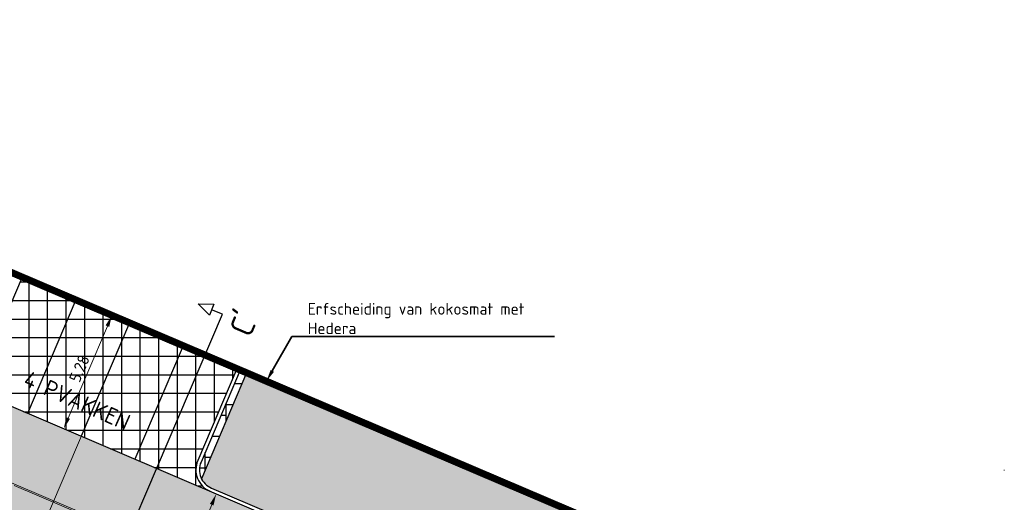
# Model space of a CAD drawing. Header units: metres. Extents: x 186340 to 190086, y 444329 to 445139.
# Tile 13 of 62: x 186466 to 186508, y 444484 to 444505. Entities that reach past the tile are written whole.
import ezdxf
from ezdxf import colors
from ezdxf.entities.mleader import LeaderData, LeaderLine
from ezdxf.enums import TextEntityAlignment as Align
from ezdxf.math import Vec2, Vec3

# ---------------------------------------------------------------- set-up
doc = ezdxf.new("R2010")
doc.units = ezdxf.units.M
doc.linetypes.add('AM-AS', pattern=[16, 10, -2, 2, -2])
doc.layers.get('0').update_dxf_attribs({"lineweight": 25})
doc.layers.get('Defpoints').update_dxf_attribs({"color": 5, "lineweight": 25})
doc.layers.add('N-WE-AM-AS_WEG-G', color=10, linetype='AM-AS', lineweight=5, plot=False)
for name, color, linetype, lineweight in [('N-WE-AM-CONSTRUCTIELIJN-G', 30, 'Continuous', 25), ('X-XX-AL-MAATVOERING-M', 7, 'Continuous', 18), ('X-XX-AL-T35', 50, 'Continuous', 35)]:
    doc.layers.add(name, color=color, linetype=linetype, lineweight=lineweight)
doc.layers.add('N-WE-AM-PROFIEL-SD', color=7, linetype='Continuous')
for name, color, linetype, lineweight, true_color in [('N-WE-GR-GROEN-V', 7, 'Continuous', 25, 0xd2e4d4), ('N-WE-VH-VERHARDING_GROENPARKEREN-V', 7, 'Continuous', 25, 0x666666), ('N-WE-VH-VERHARDING_RIJBAAN-V', 7, 'Continuous', 25, 0xcccccc), ('N-WE-VH-VERHARDING_TROTTOIR-V', 7, 'Continuous', 25, 0xb2b2ae)]:
    doc.layers.add(name, color=color, linetype=linetype, lineweight=lineweight, true_color=true_color)
doc.layers.add('X-XX-AL-HULPLIJN-G', color=7, linetype='Continuous', lineweight=18, true_color=0xff7f9f, plot=False)
doc.styles.add('NLCS-ISO', font='NLCS-ISO.ttf')
doc.styles.add('NLCS-ISO-ANNOTATIEF-T35', font='NLCS-ISO.ttf', dxfattribs={"height": 3.5})
doc.styles.add('NLCS-ISO-M200-T25', font='NLCS-ISO.ttf', dxfattribs={"height": 0.5})
doc.dimstyles.new('NLCS-M200-T25-PIJL_L2_H1', dxfattribs={"dimscale": 0.2, "dimtxt": 2.5, "dimasz": 2.5, "dimexe": 2, "dimexo": 2, "dimgap": 0.7, "dimtad": 1, "dimzin": 0, "dimdsep": 46, "dimtxsty": 'NLCS-ISO-M200-T25', "dimcen": 0, "dimdle": 2, "dimclrd": 256, "dimclre": 256, "dimclrt": 256, "dimadec": 1, "dimazin": 0, "dimtfac": 1, "dimtdec": 3, "dimtofl": 0, "dimtmove": 0, "dimatfit": 3, "dimfxl": 2, "dimfxlon": 1, "dimtfillclr": 256, "dimtolj": 1, "dimtzin": 0, "dimlwd": -1, "dimlwe": -1, "dimarcsym": 0})

# ---------------------------------------------------------------- blocks, each defined once
blk = doc.blocks.new('*D13')
at = {"layer": 'Defpoints', "color": 0, "transparency": 16777216}
for p in [(186476.897, 444489.158), (186467.642, 444487.364), (186474.827, 444484.301)]:
    blk.add_point(p, dxfattribs=at)
at = {"layer": 'X-XX-AL-MAATVOERING-M', "transparency": 16777216}
for p, q in [((186470.08, 444492.064), (186469.344, 444492.378)), ((186469.516, 444491.761), (186467.838, 444487.824)), ((186468.01, 444487.207), (186467.274, 444487.521))]:
    blk.add_line(p, q, dxfattribs=at)
for points in [[(186469.439, 444491.794), (186469.593, 444491.728), (186469.712, 444492.221)], [(186467.761, 444487.857), (186467.914, 444487.791), (186467.642, 444487.364)]]:
    blk.add_solid(points, dxfattribs=at)
at = {"layer": 'X-XX-AL-MAATVOERING-M', "transparency": 16777216, "insert": (186468.318, 444489.946), "char_height": 0.5, "attachment_point": 5, "rotation": 66.9107, "style": 'NLCS-ISO-M200-T25'}
blk.add_mtext('\\A1;5.28', dxfattribs=at)
blk = doc.blocks.new('*D14')
at = {"layer": 'Defpoints', "color": 0, "transparency": 16777216}
for p in [(186474.178, 444484.577), (186471.825, 444479.058), (186471.825, 444479.058)]:
    blk.add_point(p, dxfattribs=at)
at = {"layer": 'X-XX-AL-MAATVOERING-M', "transparency": 16777216}
for p, q in [((186474.178, 444484.577), (186474.546, 444484.42)), ((186473.982, 444484.117), (186472.021, 444479.518)), ((186471.825, 444479.058), (186472.193, 444478.901))]:
    blk.add_line(p, q, dxfattribs=at)
for points in [[(186473.906, 444484.15), (186474.059, 444484.085), (186474.178, 444484.577)], [(186471.945, 444479.551), (186472.098, 444479.485), (186471.825, 444479.058)]]:
    blk.add_solid(points, dxfattribs=at)
at = {"layer": 'X-XX-AL-MAATVOERING-M', "transparency": 16777216, "insert": (186472.643, 444481.971), "char_height": 0.5, "attachment_point": 5, "rotation": 66.9061, "style": 'NLCS-ISO-M200-T25'}
blk.add_mtext('\\A1;6.00', dxfattribs=at)
blk = doc.blocks.new('*U124')
for p, q in [((8.26, 22.236), (8.933, 22.221)), ((8.737, 21.761), (8.26, 22.236)), ((8.933, 22.221), (8.737, 21.761)), ((9.295, 21.795), (8.835, 21.991)), ((-1.035, 0.441), (-0.362, 0.426)), ((-0.558, -0.034), (-1.035, 0.441)), ((-0.362, 0.426), (-0.558, -0.034)), ((0, 0), (-0.46, 0.196))]:
    blk.add_line(p, q)
blk.add_lwpolyline([(0, 0), (9.295, 21.795)])
at = {"style": 'NLCS-ISO'}
for tag, p in [('PROFIELNR2', (9.755, 21.599)), ('PROFIELNR', (0.46, -0.196))]:
    blk.add_attdef(tag, text='', height=1, rotation=66.9031, dxfattribs=at).set_placement(p, align=Align.TOP_CENTER)

msp = doc.modelspace()

# ---------------------------------------------------------------- hatches: boundary and pattern name
at = {"layer": 'N-WE-GR-GROEN-V', "transparency": 33554687}
h = msp.add_hatch(color=256, dxfattribs=at)
h.dxf.hatch_style = 1
edge = h.paths.add_edge_path()
edge.add_line((186501.193, 444478.796), (186496.176, 444480.936))
edge.add_line((186496.176, 444480.936), (186475.48, 444489.763))
edge.add_line((186475.48, 444489.763), (186473.547, 444485.229))
edge.add_arc((186474.307, 444485.61), 0.85, 206.5828, 246.9031)
edge.add_line((186473.973, 444484.828), (186494.67, 444476.001))
edge.add_line((186494.67, 444476.001), (186496.641, 444475.161))
edge.add_arc((186498.151, 444478.702), 3.85, 246.9031, 296.5578)
edge.add_line((186499.872, 444475.259), (186501.193, 444478.796))
at = {"layer": 'N-WE-VH-VERHARDING_GROENPARKEREN-V', "transparency": 33554687}
h = msp.add_hatch(dxfattribs=at)
h.set_pattern_fill('ANSI37', color=256, scale=0.25, angle=45)
h.paths.add_polyline_path([(186475.066, 444489.939), (186472.766, 444490.92), (186470.695, 444486.063), (186473.914, 444484.69, -0.414214), (186473.387, 444486.002)])
h.paths.add_polyline_path([(186470.467, 444491.9), (186468.167, 444492.881), (186466.096, 444488.024), (186468.395, 444487.044)])
h.paths.add_polyline_path([(186472.766, 444490.92), (186470.467, 444491.9), (186468.395, 444487.044), (186470.695, 444486.063)])
h.paths.add_polyline_path([(186468.167, 444492.881), (186465.867, 444493.862), (186464.372, 444490.355, -0.551925), (186462.701, 444490.087), (186462.817, 444489.956, 0.112086), (186464.61, 444488.658), (186466.096, 444488.024)])
at = {"layer": 'N-WE-VH-VERHARDING_RIJBAAN-V', "transparency": 33554687}
h = msp.add_hatch(color=256, dxfattribs=at)
h.dxf.hatch_style = 1
h.paths.add_polyline_path([(186501.877, 444477.248, -0.423322), (186496.582, 444475.023), (186494.611, 444475.864), (186464.61, 444488.658, -0.112086), (186462.817, 444489.956), (186457.912, 444495.534, -0.056463), (186457.783, 444495.719), (186428.099, 444504.819), (186427.955, 444504.863, 0.414214), (186427.518, 444504.631), (186425.965, 444499.564, 0.414214), (186426.197, 444499.126), (186426.579, 444499.009), (186452.999, 444490.91, -0.13892), (186455.289, 444489.431), (186459.457, 444484.69, 0.047954), (186460.155, 444484.035), (186478.964, 444476.014, -0.353081), (186481.913, 444470.47), (186474.711, 444433.023, 0.286694), (186476.238, 444429.069), (186478.804, 444427.143, -0.341266), (186480.429, 444421.249), (186484.994, 444432.019, -0.598081), (186479.717, 444431.705, -0.187716), (186479.064, 444435.272), (186479.228, 444436.125), (186485.361, 444468.017, -0.478108), (186490.858, 444470.941), (186494.916, 444469.211, -0.398325), (186497.106, 444464.165)])
at = {"layer": 'N-WE-VH-VERHARDING_TROTTOIR-V'}
h = msp.add_hatch(dxfattribs=at)
h.set_pattern_fill('AVH-TEGEL_300X300_HALFST-SO', color=256, scale=0.3, pattern_type=2)
h.set_pattern_definition([(0, (0, 0), (0.9, 0.45), [0.9, -0.9]), (90, (0, 0), (-0.9, 6e-17), [])])
h.paths.add_polyline_path([(186473.525, 444485.943, 0.220229), (186473.547, 444485.229), (186475.48, 444489.763), (186475.204, 444489.88)])

# ---------------------------------------------------------------- linework, layer by layer
at = {"layer": 'N-WE-AM-AS_WEG-G'}
for p, q in [((186468.603, 444487.531), (186466.25, 444482.012)), ((186497.963, 444471.173), (186461.025, 444486.925)), ((186492.717, 444444.29), (186507.923, 444485.614))]:
    msp.add_line(p, q, dxfattribs=at)
at = {"layer": 'N-WE-AM-CONSTRUCTIELIJN-G'}
for p, q in [((186465.867, 444493.862), (186464.372, 444490.355)), ((186468.167, 444492.881), (186466.096, 444488.024)), ((186470.467, 444491.9), (186468.395, 444487.044)), ((186472.766, 444490.92), (186470.695, 444486.063)), ((186494.611, 444475.864), (186464.61, 444488.658))]:
    msp.add_line(p, q, dxfattribs=at)
at = {"layer": 'N-WE-AM-CONSTRUCTIELIJN-G', "const_width": 0.3, "flags": 128}
msp.add_lwpolyline([(186496.176, 444480.936), (186464.278, 444494.54), (186464.551, 444495.151)], dxfattribs=at)
at = {"layer": 'N-WE-AM-CONSTRUCTIELIJN-G'}
msp.add_lwpolyline([(186475.066, 444489.939), (186473.387, 444486.002, 0.414214), (186473.914, 444484.69)], format="xyb", dxfattribs=at)
msp.add_lwpolyline([(186475.48, 444489.763), (186473.547, 444485.229)], dxfattribs=at)
at = {"layer": 'X-XX-AL-HULPLIJN-G'}
msp.add_line((186465.528, 444484.941), (186499.364, 444470.525), dxfattribs=at)

# ---------------------------------------------------------------- block references
at = {"layer": 'N-WE-AM-PROFIEL-SD'}
msp.add_blockref('*U124', (186465.146, 444470.474), dxfattribs=at).add_auto_attribs({'PROFIELNR': 'C', 'PROFIELNR2': "C'"})

# ---------------------------------------------------------------- texts
at = {"layer": 'X-XX-AL-T35', "insert": (186466.153, 444489.877), "char_height": 0.7, "width": 7.03249, "attachment_point": 1, "rotation": 336, "style": 'NLCS-ISO-ANNOTATIEF-T35'}
msp.add_mtext('4 PVAKKEN', dxfattribs=at)

# ---------------------------------------------------------------- dimensions: what is measured, and where the dimension line sits
at = {"layer": 'X-XX-AL-MAATVOERING-M'}
for p1, p2, distance, picture, middle in [((186476.897, 444489.158), (186474.827, 444484.301), -7.811, '*D13', (186468.318, 444489.946)), ((186474.178, 444484.577), (186471.825, 444479.058), 0, '*D14', (186472.643, 444481.971))]:
    dim = msp.add_aligned_dim(p1=p1, p2=p2, distance=distance, dimstyle='NLCS-M200-T25-PIJL_L2_H1', override={"dimaunit": 2}, dxfattribs=at)
    dim.commit()
    dim.dimension.update_dxf_attribs({"geometry": picture, "text_midpoint": middle})

# ---------------------------------------------------------------- next in the draw order: leaders
at = {"layer": 'X-XX-AL-T35'}
ml = msp.add_multileader_mtext('Standard', dxfattribs=at)
ml.set_content('Erfscheiding van kokosmat met Hedera', color=256, style='NLCS-ISO-M200-T25')
ml.set_leader_properties(color=256, linetype='ByLayer', lineweight=-1)
ml.build(insert=Vec2(0, 0))
ml.multileader.update_dxf_attribs({"text_left_attachment_type": 5, "text_right_attachment_type": 5, "dogleg_length": 0.5, "arrow_head_size": 0.5})
ctx = ml.context
ctx.base_point, ctx.char_height, ctx.arrow_head_size, ctx.landing_gap_size, ctx.plane_origin = Vec3(186477.918, 444491.317), 0.5, 0.5, 0.18, Vec3(186476.036, 444488.916)
ctx.left_attachment, ctx.right_attachment = 5, 5
notes = []
notes.append((ctx, [(0, (1, 1, 0), (186477.418, 444491.317), (1, 0), 0.5, [(0, [(186476.329, 444489.408)], 0, [])])]))
ctx.mtext.insert, ctx.mtext.width, ctx.mtext.flow_direction = Vec3(186478.098, 444492.75), 10.455, 5
ctx.mtext.has_bg_fill, ctx.mtext.bg_color, ctx.mtext.bg_scale_factor, ctx.mtext.bg_transparency, ctx.mtext.use_window_bg_color = 1, -1027028792, 1.5, 0, 1
for ctx, leaders in notes:
    for number, flags, end, landing, length, lines in leaders:
        leader = LeaderData()
        leader.index, (leader.has_last_leader_line, leader.has_dogleg_vector, leader.attachment_direction) = number, flags
        leader.last_leader_point, leader.dogleg_vector, leader.dogleg_length = Vec3(end), Vec3(landing), length
        for number, points, colour, breaks in lines:
            line = LeaderLine()
            line.index, line.vertices, line.color, line.breaks = number, Vec3.list(points), colors.encode_raw_color(colour), breaks
            leader.lines.append(line)
        ctx.leaders.append(leader)

# ---------------------------------------------------------------- next in the draw order: linework, layer by layer
at = {"layer": 'N-WE-AM-CONSTRUCTIELIJN-G'}
msp.add_lwpolyline([(186475.204, 444489.88), (186473.525, 444485.943, 0.414214), (186473.973, 444484.828), (186494.67, 444476.001, 0.414214)], format="xyb", dxfattribs=at)

doc.saveas('drawing.dxf')
